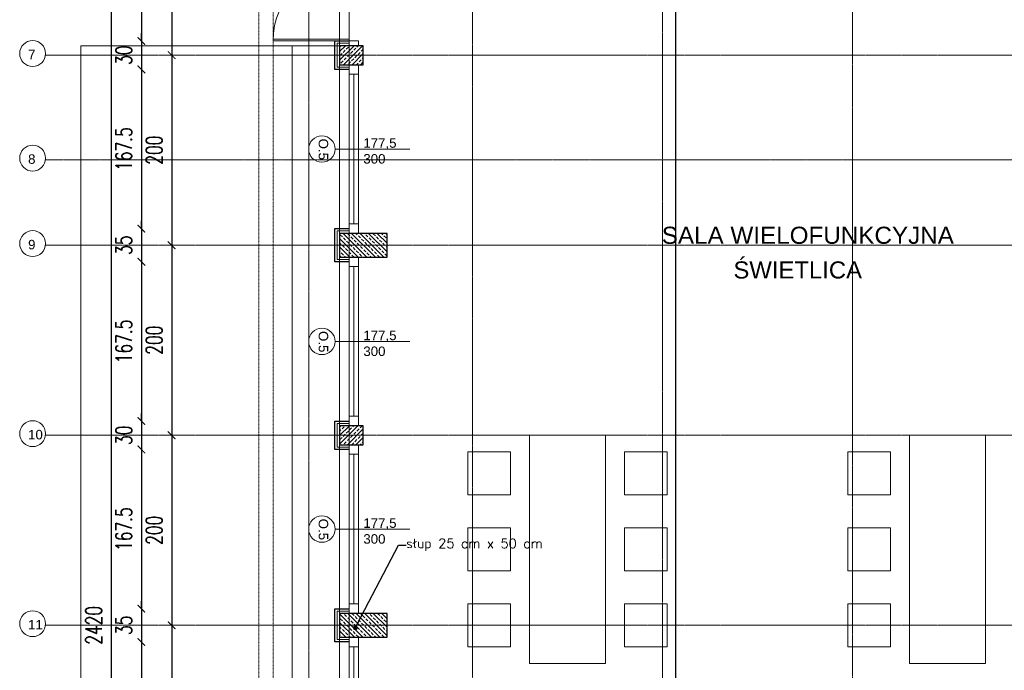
# Model space of a CAD drawing. Header units: millimetres. Extents: x -115268 to 140687, y -37779 to 24471.
# Tile 93 of 256: x 51414 to 52450, y -5474 to -4789. Entities that reach past the tile are written whole.
import ezdxf
from ezdxf import colors
from ezdxf.entities.mleader import LeaderData, LeaderLine
from ezdxf.enums import TextEntityAlignment as Align
from ezdxf.math import Vec2, Vec3

# ---------------------------------------------------------------- set-up
doc = ezdxf.new("R2010")
doc.units = ezdxf.units.MM
doc.header["$PDMODE"] = 2
doc.header["$PDSIZE"] = 1
for name, pattern in [('0.5_0.5', [10, 5, -5]), ('AUSGEZOGEN', [0]), ('DASHDOT', [1, 0.5, -0.25, 0, -0.25]), ('DASHED', [19.05, 12.7, -6.35])]:
    doc.linetypes.add(name, pattern=pattern)
doc.layers.get('0').update_dxf_attribs({"lineweight": 9})
for name, color, linetype, lineweight in [('A stolarka', 4, 'Continuous', 9), ('A wyp ruchome', 253, 'Continuous', 9), ('A_CIENKA', 7, 'Continuous', 9), ('A_IZOLACJA', 8, 'ZIGZAG', 9), ('A_KONSTRUKCJA', 3, 'Continuous', 25), ('A_OSIE', 1, 'DASHDOT', 9), ('A_PRZERYW', 8, 'DASHED', 9), ('A_WIDOK', 253, 'Continuous', 9), ('\x9dciany', 7, 'Continuous', 9)]:
    doc.layers.add(name, color=color, linetype=linetype, lineweight=lineweight)
doc.layers.add('A_WYMIAR', color=253, linetype='Continuous', lineweight=5, transparency=0.2)
doc.styles.add('Arial', font='arial.ttf')
doc.styles.add('Arial CE', font='arial.ttf')
doc.styles.add('romans 1-100', font='romans.shx', dxfattribs={"width": 0.7, "height": 17})
doc.linetypes.add('ZIGZAG', pattern='A,0.00254,-5.08,[131,ltypeshp.shx,S=5.08,R=0,X=-5.08,Y=0],-10.16,[131,ltypeshp.shx,S=5.08,R=180,X=5.08,Y=0],-5.08', length=20.32254)
doc.dimstyles.new('___SKALA_1_100', dxfattribs={"dimscale": 10, "dimtxt": 17, "dimasz": 0.8, "dimexe": 2, "dimexo": 2, "dimgap": 1, "dimtad": 1, "dimdec": 4, "dimrnd": 0.5, "dimdsep": 46, "dimtxsty": 'romans 1-100', "dimblk": 'ARCHTICK', "dimcen": 0.1, "dimdle": 1, "dimse1": 1, "dimse2": 1, "dimadec": 0, "dimazin": 0, "dimtfac": 1, "dimtdec": 4, "dimtix": 1, "dimtmove": 0, "dimatfit": 3, "dimldrblk": 'ARCHTICK', "dimfxl": 6, "dimfxlon": 1, "dimtolj": 1, "dimarcsym": 0})
pattern_1 = [(45, (0, -25), (-4.4901, 4.4901), []), (45, (4.49, -25), (-4.4901, 4.4901), [3.175, -1.5875])]

# ---------------------------------------------------------------- blocks, each defined once
blk = doc.blocks.new('AnonymMegaMac_nNn056')
at = {"layer": 'A stolarka', "color": 3, "linetype": 'AUSGEZOGEN', "lineweight": 0}
blk.add_line((37712.8, -7249.6), (37727.8, -7249.6), dxfattribs=at)
at = {"layer": 'A stolarka', "color": 7, "linetype": 'AUSGEZOGEN', "lineweight": 0}
for points in [[(37725.3, -7209.6), (37725.3, -7204.6), (37715.3, -7204.6), (37715.3, -7209.6)], [(37715.3, -7289.6), (37715.3, -7287.6), (37635.3, -7287.6), (37635.3, -7289.6)], [(37725.3, -7294.6), (37725.3, -7289.6), (37715.3, -7289.6), (37715.3, -7294.6)]]:
    blk.add_lwpolyline(points, close=True, dxfattribs=at)
at = {"layer": 'A stolarka', "color": 8, "linetype": 'AUSGEZOGEN', "lineweight": 0}
blk.add_arc((37715.3, -7289.6), 80, 90, 180, dxfattribs=at)
blk = doc.blocks.new('_ArchTick')
at = {"color": 0, "linetype": 'ByBlock', "const_width": 0.15}
blk.add_lwpolyline([(-0.5, -0.5), (0.5, 0.5)], dxfattribs=at)
blk = doc.blocks.new('*D328')
at = {"layer": 'A_WYMIAR', "color": 0, "lineweight": -2, "transparency": 16777216}
blk.add_line((51510.1, -4206.6), (51510.1, -6646.6), dxfattribs=at)
at = {"layer": 'Defpoints', "color": 0, "transparency": 16777216}
for p in [(51680.5, -4216.6), (51510.1, -6636.6), (52680.5, -6636.6)]:
    blk.add_point(p, dxfattribs=at)
at = {"layer": 'A_WYMIAR', "color": 0, "lineweight": -2, "transparency": 16777216, "xscale": 8, "yscale": 8, "zscale": 8}
for p, rotation in [((51510.1, -4216.6), 90), ((51510.1, -6636.6), 270)]:
    blk.add_blockref('_ArchTick', p, dxfattribs=dict(at, rotation=rotation))
at = {"layer": 'A_WYMIAR', "color": 0, "transparency": 16777216, "insert": (51491.6, -5426.6), "char_height": 17, "attachment_point": 5, "rotation": 90, "style": 'romans 1-100'}
blk.add_mtext('\\A1;2420', dxfattribs=at)
blk = doc.blocks.new('*D188')
at = {"layer": 'A_WYMIAR', "color": 0, "lineweight": -2, "transparency": 16777216}
blk.add_line((51541.8, -4626.6), (51541.8, -4821.6), dxfattribs=at)
at = {"layer": 'Defpoints', "color": 0, "transparency": 16777216}
for p in [(51680.5, -4636.6), (51541.8, -4811.6), (51745.5, -4811.6)]:
    blk.add_point(p, dxfattribs=at)
at = {"layer": 'A_WYMIAR', "color": 0, "lineweight": -2, "transparency": 16777216, "xscale": 8, "yscale": 8, "zscale": 8}
for p, rotation in [((51541.8, -4636.6), 90), ((51541.8, -4811.6), 270)]:
    blk.add_blockref('_ArchTick', p, dxfattribs=dict(at, rotation=rotation))
at = {"layer": 'A_WYMIAR', "color": 0, "transparency": 16777216, "insert": (51523.3, -4724.1), "char_height": 17, "attachment_point": 5, "rotation": 90, "style": 'romans 1-100'}
blk.add_mtext('\\A1;175', dxfattribs=at)
blk = doc.blocks.new('*D189')
at = {"layer": 'A_WYMIAR', "color": 0, "lineweight": -2, "transparency": 16777216}
for p, q in [((51541.8, -4811.6), (51541.8, -4803.6)), ((51541.8, -4811.6), (51541.8, -4841.6)), ((51541.8, -4841.6), (51541.8, -4849.6))]:
    blk.add_line(p, q, dxfattribs=at)
at = {"layer": 'Defpoints', "color": 0, "transparency": 16777216}
for p in [(51745.5, -4811.6), (51541.8, -4841.6), (51745.5, -4841.6)]:
    blk.add_point(p, dxfattribs=at)
at = {"layer": 'A_WYMIAR', "color": 0, "lineweight": -2, "transparency": 16777216, "xscale": 8, "yscale": 8, "zscale": 8}
for p, rotation in [((51541.8, -4811.6), 270), ((51541.8, -4841.6), 90)]:
    blk.add_blockref('_ArchTick', p, dxfattribs=dict(at, rotation=rotation))
at = {"layer": 'A_WYMIAR', "color": 0, "transparency": 16777216, "insert": (51523.3, -4826.6), "char_height": 17, "attachment_point": 5, "rotation": 90, "style": 'romans 1-100'}
blk.add_mtext('\\A1;30', dxfattribs=at)
blk = doc.blocks.new('*D190')
at = {"layer": 'A_WYMIAR', "color": 0, "lineweight": -2, "transparency": 16777216}
blk.add_line((51541.8, -4831.6), (51541.8, -5019.1), dxfattribs=at)
at = {"layer": 'Defpoints', "color": 0, "transparency": 16777216}
for p in [(51745.5, -4841.6), (51541.8, -5009.1), (51745.5, -5009.1)]:
    blk.add_point(p, dxfattribs=at)
at = {"layer": 'A_WYMIAR', "color": 0, "lineweight": -2, "transparency": 16777216, "xscale": 8, "yscale": 8, "zscale": 8}
for p, rotation in [((51541.8, -4841.6), 90), ((51541.8, -5009.1), 270)]:
    blk.add_blockref('_ArchTick', p, dxfattribs=dict(at, rotation=rotation))
at = {"layer": 'A_WYMIAR', "color": 0, "transparency": 16777216, "insert": (51523.3, -4925.4), "char_height": 17, "attachment_point": 5, "rotation": 90, "style": 'romans 1-100'}
blk.add_mtext('\\A1;167.5', dxfattribs=at)
blk = doc.blocks.new('*D191')
at = {"layer": 'A_WYMIAR', "color": 0, "lineweight": -2, "transparency": 16777216}
for p, q in [((51541.8, -5009.1), (51541.8, -5001.1)), ((51541.8, -5009.1), (51541.8, -5044.1)), ((51541.8, -5044.1), (51541.8, -5052.1))]:
    blk.add_line(p, q, dxfattribs=at)
at = {"layer": 'Defpoints', "color": 0, "transparency": 16777216}
for p in [(51745.5, -5009.1), (51541.8, -5044.1), (51745.5, -5044.1)]:
    blk.add_point(p, dxfattribs=at)
at = {"layer": 'A_WYMIAR', "color": 0, "lineweight": -2, "transparency": 16777216, "xscale": 8, "yscale": 8, "zscale": 8}
for p, rotation in [((51541.8, -5009.1), 270), ((51541.8, -5044.1), 90)]:
    blk.add_blockref('_ArchTick', p, dxfattribs=dict(at, rotation=rotation))
at = {"layer": 'A_WYMIAR', "color": 0, "transparency": 16777216, "insert": (51523.3, -5026.6), "char_height": 17, "attachment_point": 5, "rotation": 90, "style": 'romans 1-100'}
blk.add_mtext('\\A1;35', dxfattribs=at)
blk = doc.blocks.new('*D192')
at = {"layer": 'A_WYMIAR', "color": 0, "lineweight": -2, "transparency": 16777216}
blk.add_line((51541.8, -5034.1), (51541.8, -5221.6), dxfattribs=at)
at = {"layer": 'Defpoints', "color": 0, "transparency": 16777216}
for p in [(51745.5, -5044.1), (51541.8, -5211.6), (51745.5, -5211.6)]:
    blk.add_point(p, dxfattribs=at)
at = {"layer": 'A_WYMIAR', "color": 0, "lineweight": -2, "transparency": 16777216, "xscale": 8, "yscale": 8, "zscale": 8}
for p, rotation in [((51541.8, -5044.1), 90), ((51541.8, -5211.6), 270)]:
    blk.add_blockref('_ArchTick', p, dxfattribs=dict(at, rotation=rotation))
at = {"layer": 'A_WYMIAR', "color": 0, "transparency": 16777216, "insert": (51523.3, -5127.9), "char_height": 17, "attachment_point": 5, "rotation": 90, "style": 'romans 1-100'}
blk.add_mtext('\\A1;167.5', dxfattribs=at)
blk = doc.blocks.new('*D193')
at = {"layer": 'A_WYMIAR', "color": 0, "lineweight": -2, "transparency": 16777216}
for p, q in [((51541.8, -5211.6), (51541.8, -5203.6)), ((51541.8, -5211.6), (51541.8, -5241.6)), ((51541.8, -5241.6), (51541.8, -5249.6))]:
    blk.add_line(p, q, dxfattribs=at)
at = {"layer": 'Defpoints', "color": 0, "transparency": 16777216}
for p in [(51745.5, -5211.6), (51541.8, -5241.6), (51745.5, -5241.6)]:
    blk.add_point(p, dxfattribs=at)
at = {"layer": 'A_WYMIAR', "color": 0, "lineweight": -2, "transparency": 16777216, "xscale": 8, "yscale": 8, "zscale": 8}
for p, rotation in [((51541.8, -5211.6), 270), ((51541.8, -5241.6), 90)]:
    blk.add_blockref('_ArchTick', p, dxfattribs=dict(at, rotation=rotation))
at = {"layer": 'A_WYMIAR', "color": 0, "transparency": 16777216, "insert": (51523.3, -5226.6), "char_height": 17, "attachment_point": 5, "rotation": 90, "style": 'romans 1-100'}
blk.add_mtext('\\A1;30', dxfattribs=at)
blk = doc.blocks.new('*D194')
at = {"layer": 'A_WYMIAR', "color": 0, "lineweight": -2, "transparency": 16777216}
blk.add_line((51541.8, -5231.6), (51541.8, -5419.1), dxfattribs=at)
at = {"layer": 'Defpoints', "color": 0, "transparency": 16777216}
for p in [(51745.5, -5241.6), (51541.8, -5409.1), (51745.5, -5409.1)]:
    blk.add_point(p, dxfattribs=at)
at = {"layer": 'A_WYMIAR', "color": 0, "lineweight": -2, "transparency": 16777216, "xscale": 8, "yscale": 8, "zscale": 8}
for p, rotation in [((51541.8, -5241.6), 90), ((51541.8, -5409.1), 270)]:
    blk.add_blockref('_ArchTick', p, dxfattribs=dict(at, rotation=rotation))
at = {"layer": 'A_WYMIAR', "color": 0, "transparency": 16777216, "insert": (51523.3, -5325.4), "char_height": 17, "attachment_point": 5, "rotation": 90, "style": 'romans 1-100'}
blk.add_mtext('\\A1;167.5', dxfattribs=at)
blk = doc.blocks.new('*D195')
at = {"layer": 'A_WYMIAR', "color": 0, "lineweight": -2, "transparency": 16777216}
for p, q in [((51541.8, -5409.1), (51541.8, -5401.1)), ((51541.8, -5409.1), (51541.8, -5444.1)), ((51541.8, -5444.1), (51541.8, -5452.1))]:
    blk.add_line(p, q, dxfattribs=at)
at = {"layer": 'Defpoints', "color": 0, "transparency": 16777216}
for p in [(51745.5, -5409.1), (51541.8, -5444.1), (51745.5, -5444.1)]:
    blk.add_point(p, dxfattribs=at)
at = {"layer": 'A_WYMIAR', "color": 0, "lineweight": -2, "transparency": 16777216, "xscale": 8, "yscale": 8, "zscale": 8}
for p, rotation in [((51541.8, -5409.1), 270), ((51541.8, -5444.1), 90)]:
    blk.add_blockref('_ArchTick', p, dxfattribs=dict(at, rotation=rotation))
at = {"layer": 'A_WYMIAR', "color": 0, "transparency": 16777216, "insert": (51523.3, -5426.6), "char_height": 17, "attachment_point": 5, "rotation": 90, "style": 'romans 1-100'}
blk.add_mtext('\\A1;35', dxfattribs=at)
blk = doc.blocks.new('*D196')
at = {"layer": 'A_WYMIAR', "color": 0, "lineweight": -2, "transparency": 16777216}
blk.add_line((51541.8, -5434.1), (51541.8, -5621.6), dxfattribs=at)
at = {"layer": 'Defpoints', "color": 0, "transparency": 16777216}
for p in [(51745.5, -5444.1), (51541.8, -5611.6), (51745.5, -5611.6)]:
    blk.add_point(p, dxfattribs=at)
at = {"layer": 'A_WYMIAR', "color": 0, "lineweight": -2, "transparency": 16777216, "xscale": 8, "yscale": 8, "zscale": 8}
for p, rotation in [((51541.8, -5444.1), 90), ((51541.8, -5611.6), 270)]:
    blk.add_blockref('_ArchTick', p, dxfattribs=dict(at, rotation=rotation))
at = {"layer": 'A_WYMIAR', "color": 0, "transparency": 16777216, "insert": (51523.3, -5527.9), "char_height": 17, "attachment_point": 5, "rotation": 90, "style": 'romans 1-100'}
blk.add_mtext('\\A1;167.5', dxfattribs=at)
blk = doc.blocks.new('*D210')
at = {"layer": 'A_WYMIAR', "color": 0, "lineweight": -2, "transparency": 16777216}
blk.add_line((51573.7, -4606.6), (51573.7, -4836.6), dxfattribs=at)
at = {"layer": 'Defpoints', "color": 0, "transparency": 16777216}
for p in [(51760.5, -4616.6), (51573.7, -4826.6), (51760.5, -4826.6)]:
    blk.add_point(p, dxfattribs=at)
at = {"layer": 'A_WYMIAR', "color": 0, "lineweight": -2, "transparency": 16777216, "xscale": 8, "yscale": 8, "zscale": 8}
for p, rotation in [((51573.7, -4616.6), 90), ((51573.7, -4826.6), 270)]:
    blk.add_blockref('_ArchTick', p, dxfattribs=dict(at, rotation=rotation))
at = {"layer": 'A_WYMIAR', "color": 0, "transparency": 16777216, "insert": (51555.2, -4721.6), "char_height": 17, "attachment_point": 5, "rotation": 90, "style": 'romans 1-100'}
blk.add_mtext('\\A1;210', dxfattribs=at)
blk = doc.blocks.new('*D211')
at = {"layer": 'A_WYMIAR', "color": 0, "lineweight": -2, "transparency": 16777216}
blk.add_line((51573.7, -4816.6), (51573.7, -5036.6), dxfattribs=at)
at = {"layer": 'Defpoints', "color": 0, "transparency": 16777216}
for p in [(51760.5, -4826.6), (51573.7, -5026.6), (51760.5, -5026.6)]:
    blk.add_point(p, dxfattribs=at)
at = {"layer": 'A_WYMIAR', "color": 0, "lineweight": -2, "transparency": 16777216, "xscale": 8, "yscale": 8, "zscale": 8}
for p, rotation in [((51573.7, -4826.6), 90), ((51573.7, -5026.6), 270)]:
    blk.add_blockref('_ArchTick', p, dxfattribs=dict(at, rotation=rotation))
at = {"layer": 'A_WYMIAR', "color": 0, "transparency": 16777216, "insert": (51555.2, -4926.6), "char_height": 17, "attachment_point": 5, "rotation": 90, "style": 'romans 1-100'}
blk.add_mtext('\\A1;200', dxfattribs=at)
blk = doc.blocks.new('*D212')
at = {"layer": 'A_WYMIAR', "color": 0, "lineweight": -2, "transparency": 16777216}
blk.add_line((51573.7, -5016.6), (51573.7, -5236.6), dxfattribs=at)
at = {"layer": 'Defpoints', "color": 0, "transparency": 16777216}
for p in [(51760.5, -5026.6), (51573.7, -5226.6), (51787.7, -5226.6)]:
    blk.add_point(p, dxfattribs=at)
at = {"layer": 'A_WYMIAR', "color": 0, "lineweight": -2, "transparency": 16777216, "xscale": 8, "yscale": 8, "zscale": 8}
for p, rotation in [((51573.7, -5026.6), 90), ((51573.7, -5226.6), 270)]:
    blk.add_blockref('_ArchTick', p, dxfattribs=dict(at, rotation=rotation))
at = {"layer": 'A_WYMIAR', "color": 0, "transparency": 16777216, "insert": (51555.2, -5126.6), "char_height": 17, "attachment_point": 5, "rotation": 90, "style": 'romans 1-100'}
blk.add_mtext('\\A1;200', dxfattribs=at)
blk = doc.blocks.new('*D213')
at = {"layer": 'A_WYMIAR', "color": 0, "lineweight": -2, "transparency": 16777216}
blk.add_line((51573.7, -5216.6), (51573.7, -5436.6), dxfattribs=at)
at = {"layer": 'Defpoints', "color": 0, "transparency": 16777216}
for p in [(51787.7, -5226.6), (51573.7, -5426.6), (51833.2, -5426.6)]:
    blk.add_point(p, dxfattribs=at)
at = {"layer": 'A_WYMIAR', "color": 0, "lineweight": -2, "transparency": 16777216, "xscale": 8, "yscale": 8, "zscale": 8}
for p, rotation in [((51573.7, -5226.6), 90), ((51573.7, -5426.6), 270)]:
    blk.add_blockref('_ArchTick', p, dxfattribs=dict(at, rotation=rotation))
at = {"layer": 'A_WYMIAR', "color": 0, "transparency": 16777216, "insert": (51555.2, -5326.6), "char_height": 17, "attachment_point": 5, "rotation": 90, "style": 'romans 1-100'}
blk.add_mtext('\\A1;200', dxfattribs=at)
blk = doc.blocks.new('*D214')
at = {"layer": 'A_WYMIAR', "color": 0, "lineweight": -2, "transparency": 16777216}
blk.add_line((51573.7, -5416.6), (51573.7, -5636.6), dxfattribs=at)
at = {"layer": 'Defpoints', "color": 0, "transparency": 16777216}
for p in [(51833.2, -5426.6), (51573.7, -5626.6), (51833.2, -5626.6)]:
    blk.add_point(p, dxfattribs=at)
at = {"layer": 'A_WYMIAR', "color": 0, "lineweight": -2, "transparency": 16777216, "xscale": 8, "yscale": 8, "zscale": 8}
for p, rotation in [((51573.7, -5426.6), 90), ((51573.7, -5626.6), 270)]:
    blk.add_blockref('_ArchTick', p, dxfattribs=dict(at, rotation=rotation))
at = {"layer": 'A_WYMIAR', "color": 0, "transparency": 16777216, "insert": (51555.2, -5526.6), "char_height": 17, "attachment_point": 5, "rotation": 90, "style": 'romans 1-100'}
blk.add_mtext('\\A1;200', dxfattribs=at)
blk = doc.blocks.new('*D221')
at = {"layer": 'A_WYMIAR', "color": 0, "lineweight": -2, "transparency": 16777216}
blk.add_line((51670.5, -7123.6), (54060.5, -7123.6), dxfattribs=at)
at = {"layer": 'Defpoints', "color": 0, "transparency": 16777216}
for p in [(51680.5, -4432.3), (54050.5, -6032.3), (54050.5, -7123.6)]:
    blk.add_point(p, dxfattribs=at)
at = {"layer": 'A_WYMIAR', "color": 0, "lineweight": -2, "transparency": 16777216, "xscale": 8, "yscale": 8, "zscale": 8, "rotation": 180}
blk.add_blockref('_ArchTick', (51680.5, -7123.6), dxfattribs=at)
at = {"layer": 'A_WYMIAR', "color": 0, "lineweight": -2, "transparency": 16777216, "xscale": 8, "yscale": 8, "zscale": 8}
blk.add_blockref('_ArchTick', (54050.5, -7123.6), dxfattribs=at)
at = {"layer": 'A_WYMIAR', "color": 0, "transparency": 16777216, "insert": (52865.5, -7105.1), "char_height": 17, "attachment_point": 5, "style": 'romans 1-100'}
blk.add_mtext('\\A1;2370', dxfattribs=at)
blk = doc.blocks.new('*D222')
at = {"layer": 'A_WYMIAR', "color": 0, "lineweight": -2, "transparency": 16777216}
blk.add_line((51670.5, -7090.2), (51755.5, -7090.2), dxfattribs=at)
at = {"layer": 'Defpoints', "color": 0, "transparency": 16777216}
for p in [(51680.5, -4839.4), (51745.5, -4839.4), (51745.5, -7090.2)]:
    blk.add_point(p, dxfattribs=at)
at = {"layer": 'A_WYMIAR', "color": 0, "lineweight": -2, "transparency": 16777216, "xscale": 8, "yscale": 8, "zscale": 8, "rotation": 180}
blk.add_blockref('_ArchTick', (51680.5, -7090.2), dxfattribs=at)
at = {"layer": 'A_WYMIAR', "color": 0, "lineweight": -2, "transparency": 16777216, "xscale": 8, "yscale": 8, "zscale": 8}
blk.add_blockref('_ArchTick', (51745.5, -7090.2), dxfattribs=at)
at = {"layer": 'A_WYMIAR', "color": 0, "transparency": 16777216, "insert": (51713, -7071.7), "char_height": 17, "attachment_point": 5, "style": 'romans 1-100'}
blk.add_mtext('\\A1;65', dxfattribs=at)
blk = doc.blocks.new('*D223')
at = {"layer": 'A_WYMIAR', "color": 0, "lineweight": -2, "transparency": 16777216}
for p, q in [((51745.5, -7090.2), (51737.5, -7090.2)), ((51745.5, -7090.2), (51770.5, -7090.2)), ((51770.5, -7090.2), (51778.5, -7090.2))]:
    blk.add_line(p, q, dxfattribs=at)
at = {"layer": 'Defpoints', "color": 0, "transparency": 16777216}
for p in [(51745.5, -4839.4), (51770.5, -6629.4), (51770.5, -7090.2)]:
    blk.add_point(p, dxfattribs=at)
at = {"layer": 'A_WYMIAR', "color": 0, "lineweight": -2, "transparency": 16777216, "xscale": 8, "yscale": 8, "zscale": 8}
blk.add_blockref('_ArchTick', (51745.5, -7090.2), dxfattribs=at)
at = {"layer": 'A_WYMIAR', "color": 0, "lineweight": -2, "transparency": 16777216, "xscale": 8, "yscale": 8, "zscale": 8, "rotation": 180}
blk.add_blockref('_ArchTick', (51770.5, -7090.2), dxfattribs=at)
at = {"layer": 'A_WYMIAR', "color": 0, "transparency": 16777216, "insert": (51758, -7071.7), "char_height": 17, "attachment_point": 5, "style": 'romans 1-100'}
blk.add_mtext('\\A1;25', dxfattribs=at)
blk = doc.blocks.new('*D284')
at = {"layer": 'A_WYMIAR', "color": 0, "lineweight": -2, "transparency": 16777216}
blk.add_line((52104, -4621.6), (52104, -6556.6), dxfattribs=at)
at = {"layer": 'Defpoints', "color": 0, "transparency": 16777216}
for p in [(52056.7, -4631.6), (52100.5, -6546.6), (52104, -6546.6)]:
    blk.add_point(p, dxfattribs=at)
at = {"layer": 'A_WYMIAR', "color": 0, "lineweight": -2, "transparency": 16777216, "xscale": 8, "yscale": 8, "zscale": 8}
for p, rotation in [((52104, -4631.6), 90), ((52104, -6546.6), 270)]:
    blk.add_blockref('_ArchTick', p, dxfattribs=dict(at, rotation=rotation))
at = {"layer": 'A_WYMIAR', "color": 0, "transparency": 16777216, "insert": (52085.5, -5589.1), "char_height": 17, "attachment_point": 5, "rotation": 90, "style": 'romans 1-100'}
blk.add_mtext('\\A1;1915', dxfattribs=at)
blk = doc.blocks.new('*D553')
at = {"layer": 'A_WYMIAR', "color": 0, "lineweight": -2, "transparency": 16777216}
blk.add_line((51755.5, -5888.2), (51670.5, -5888.2), dxfattribs=at)
at = {"layer": 'Defpoints', "color": 0, "transparency": 16777216}
for p in [(51680.5, -4636.6), (51745.5, -5826.6), (51680.5, -5888.2)]:
    blk.add_point(p, dxfattribs=at)
at = {"layer": 'A_WYMIAR', "color": 0, "lineweight": -2, "transparency": 16777216, "xscale": 8, "yscale": 8, "zscale": 8, "rotation": 180}
blk.add_blockref('_ArchTick', (51680.5, -5888.2), dxfattribs=at)
at = {"layer": 'A_WYMIAR', "color": 0, "lineweight": -2, "transparency": 16777216, "xscale": 8, "yscale": 8, "zscale": 8}
blk.add_blockref('_ArchTick', (51745.5, -5888.2), dxfattribs=at)
at = {"layer": 'A_WYMIAR', "color": 0, "transparency": 16777216, "insert": (51713, -5869.7), "char_height": 17, "attachment_point": 5, "style": 'romans 1-100'}
blk.add_mtext('\\A1;65', dxfattribs=at)
blk = doc.blocks.new('*U2078')
at = {"lineweight": 5, "ltscale": 0.25}
h = blk.add_hatch(dxfattribs=at)
h.set_pattern_fill('ANSI33', color=256, style=0)
h.set_pattern_definition(pattern_1)
h.paths.add_polyline_path([(0, 0), (0, -20), (25, -20), (25, 0)])
blk.add_lwpolyline([(0, 0), (0, -20), (25, -20), (25, 0)], close=True)
blk = doc.blocks.new('*U2077')
at = {"lineweight": 5, "ltscale": 0.25}
h = blk.add_hatch(dxfattribs=at)
h.set_pattern_fill('ANSI33', color=256, style=0)
h.set_pattern_definition(pattern_1)
h.paths.add_polyline_path([(0, 0), (0, -50), (25, -50), (25, 0)])
blk.add_lwpolyline([(0, 0), (0, -50), (25, -50), (25, 0)], close=True)
blk = doc.blocks.new('1 słupy parter Wola swietlica')
for p in [(32.5, -562.5), (32.5, -962.5)]:
    blk.add_blockref('*U2078', p)
at = {"rotation": 90}
for p in [(32.5, -785), (32.5, -1185)]:
    blk.add_blockref('*U2077', p, dxfattribs=at)
blk = doc.blocks.new('_Dot')
at = {"color": 0, "linetype": 'ByBlock', "lineweight": -2}
blk.add_line((-0.5, 0), (-1, 0), dxfattribs=at)
at = {"color": 0, "linetype": 'ByBlock', "const_width": 0.5}
blk.add_lwpolyline([(-0.25, 0, 1), (0.25, 0, 1)], format="xyb", close=True, dxfattribs=at)

msp = doc.modelspace()

# ---------------------------------------------------------------- linework, layer by layer
at = {"layer": 'A stolarka'}
for points in [[(51760.46936, -4836.62645), (51760.46936, -5014.12645)], [(51770.46936, -4846.62645), (51770.46936, -4836.62645), (51760.46936, -4836.62645), (51760.46936, -4846.62645), (51770.46936, -4846.62645)], [(51765.46936, -4846.62645), (51765.46936, -5004.12645)], [(51770.46936, -4846.62645), (51770.46936, -5004.12645)], [(51770.46936, -5014.12645), (51770.46936, -5004.12645), (51760.46936, -5004.12645), (51760.46936, -5014.12645), (51770.46936, -5014.12645)], [(51760.46936, -5039.12645), (51760.46936, -5216.62645)], [(51770.46936, -5049.12645), (51770.46936, -5039.12645), (51760.46936, -5039.12645), (51760.46936, -5049.12645), (51770.46936, -5049.12645)], [(51765.46936, -5049.12645), (51765.46936, -5206.62645)], [(51770.46936, -5049.12645), (51770.46936, -5206.62645)], [(51770.46936, -5216.62645), (51770.46936, -5206.62645), (51760.46936, -5206.62645), (51760.46936, -5216.62645), (51770.46936, -5216.62645)], [(51760.46936, -5236.62645), (51760.46936, -5414.12645)], [(51770.46936, -5246.62645), (51770.46936, -5236.62645), (51760.46936, -5236.62645), (51760.46936, -5246.62645), (51770.46936, -5246.62645)], [(51765.46936, -5246.62645), (51765.46936, -5404.12645)], [(51770.46936, -5246.62645), (51770.46936, -5404.12645)], [(51770.46936, -5414.12645), (51770.46936, -5404.12645), (51760.46936, -5404.12645), (51760.46936, -5414.12645), (51770.46936, -5414.12645)], [(51760.46936, -5439.12645), (51760.46936, -5616.62645)], [(51770.46936, -5449.12645), (51770.46936, -5439.12645), (51760.46936, -5439.12645), (51760.46936, -5449.12645), (51770.46936, -5449.12645)], [(51765.46936, -5449.12645), (51765.46936, -5606.62645)], [(51770.46936, -5449.12645), (51770.46936, -5606.62645)]]:
    msp.add_lwpolyline(points, dxfattribs=at)
at = {"layer": 'A wyp ruchome'}
for points in [[(52030.46936, -5226.62645), (52030.46936, -5466.62645), (51950.46936, -5466.62645), (51950.46936, -5226.62645)], [(52430.46936, -5226.62645), (52430.46936, -5466.62645), (52350.46936, -5466.62645), (52350.46936, -5226.62645)], [(51930.46936, -5244.12645), (51885.46936, -5244.12645), (51885.46936, -5289.12645), (51930.46936, -5289.12645)], [(52050.46936, -5244.12645), (52095.46936, -5244.12645), (52095.46936, -5289.12645), (52050.46936, -5289.12645)], [(52330.46936, -5244.12645), (52285.46936, -5244.12645), (52285.46936, -5289.12645), (52330.46936, -5289.12645)], [(51930.46936, -5324.12645), (51885.46936, -5324.12645), (51885.46936, -5369.12645), (51930.46936, -5369.12645)], [(52050.46936, -5324.12645), (52095.46936, -5324.12645), (52095.46936, -5369.12645), (52050.46936, -5369.12645)], [(52330.46936, -5324.12645), (52285.46936, -5324.12645), (52285.46936, -5369.12645), (52330.46936, -5369.12645)], [(51930.46936, -5404.12645), (51885.46936, -5404.12645), (51885.46936, -5449.12645), (51930.46936, -5449.12645)], [(52050.46936, -5404.12645), (52095.46936, -5404.12645), (52095.46936, -5449.12645), (52050.46936, -5449.12645)], [(52330.46936, -5404.12645), (52285.46936, -5404.12645), (52285.46936, -5449.12645), (52330.46936, -5449.12645)]]:
    msp.add_lwpolyline(points, close=True, dxfattribs=at)
at = {"layer": 'A_CIENKA'}
msp.add_line((51700.46936, -4816.62645), (51700.46936, -6546.62645), dxfattribs=at)
at = {"layer": 'A_IZOLACJA', "ltscale": 0.005}
for points in [[(51760.46936, -4839.12645), (51747.96936, -4839.12645), (51747.96936, -4814.12645), (51760.46936, -4814.12645)], [(51760.46936, -5041.62645), (51747.96936, -5041.62645), (51747.96936, -5011.62645), (51760.46936, -5011.62645)], [(51760.46936, -5239.12645), (51747.96936, -5239.12645), (51747.96936, -5214.12645), (51760.46936, -5214.12645)], [(51760.46936, -5441.62645), (51747.96936, -5441.62645), (51747.96936, -5411.62645), (51760.46936, -5411.62645)]]:
    msp.add_lwpolyline(points, dxfattribs=at)
at = {"layer": 'A_KONSTRUKCJA'}
for points in [[(51760.46936, -4841.62645), (51745.46936, -4841.62645), (51745.46936, -4811.62645), (51760.46936, -4811.62645)], [(51760.46936, -5044.12645), (51745.46936, -5044.12645), (51745.46936, -5009.12645), (51760.46936, -5009.12645)], [(51760.46936, -5241.62645), (51745.46936, -5241.62645), (51745.46936, -5211.62645), (51760.46936, -5211.62645)], [(51760.46936, -5444.12645), (51745.46936, -5444.12645), (51745.46936, -5409.12645), (51760.46936, -5409.12645)]]:
    msp.add_lwpolyline(points, dxfattribs=at)
at = {"layer": 'A_OSIE', "ltscale": 0.3, "transparency": 33554559}
for p, q in [((51717.96936, -3902.99015), (51717.96936, -7140.05215)), ((51760.46936, -3902.99015), (51760.46936, -7140.05215)), ((51890.48473, -7140.05406), (51890.22254, -3902.9901)), ((52090.46936, -7140.12585), (52090.46936, -3902.91644)), ((52290.46936, -7140.05215), (52290.46936, -3902.99015)), ((54341.80835, -4826.62645), (51440.84596, -4826.62645)), ((51440.84596, -4936.62645), (54341.80835, -4936.62645)), ((54341.80835, -5026.62645), (51440.84596, -5026.62645)), ((54341.80835, -5226.62645), (51440.84596, -5226.62645)), ((54341.80835, -5426.62645), (51440.84596, -5426.62645))]:
    msp.add_line(p, q, dxfattribs=at)
at = {"layer": 'A_PRZERYW', "ltscale": 0.01}
msp.add_lwpolyline([(52680.46936, -6566.62645), (51750.46936, -6566.62645), (51750.46936, -4643.62645)], dxfattribs=at)
at = {"layer": 'A_WIDOK', "linetype": '0.5_0.5', "ltscale": 0.02}
for p, q in [((51665.46936, -4636.62645), (51665.46936, -6651.62645)), ((51680.46936, -4636.62645), (51680.46936, -6636.62645))]:
    msp.add_line(p, q, dxfattribs=at)
at = {"layer": 'A_WYMIAR', "ltscale": 10}
for p, q in [((51824.32787, -4925.37645), (51745.77565, -4925.37645)), ((51824.32787, -5127.87645), (51745.77565, -5127.87645)), ((51824.32787, -5325.37645), (51745.77565, -5325.37645))]:
    msp.add_line(p, q, dxfattribs=at)
at = {"layer": 'A_WYMIAR'}
for centre in [(51427.32804, -4824.9068), (51427.32804, -4934.9068), (51427.32804, -5024.9068), (51427.32804, -5224.9068), (51427.32804, -5424.9068)]:
    msp.add_circle(centre, 13.62687, dxfattribs=at)
at = {"layer": 'A_WYMIAR', "ltscale": 10}
for centre in [(51731.87251, -4925.37645), (51731.87251, -5127.87645), (51731.87251, -5325.37645)]:
    msp.add_circle(centre, 13.90315, dxfattribs=at)
at = {"layer": '\x9dciany'}
for q in [(51477.96936, -6546.62645), (51760.46936, -4816.62645)]:
    msp.add_line((51477.96936, -4816.62645), q, dxfattribs=at)

# ---------------------------------------------------------------- block references
at = {"layer": 'A stolarka'}
msp.add_blockref('AnonymMegaMac_nNn056', (14045.20271, 2477.98413), dxfattribs=at)
at = {"layer": 'A_KONSTRUKCJA'}
msp.add_blockref('1 słupy parter Wola swietlica', (51717.96936, -4254.12645), dxfattribs=at)

# ---------------------------------------------------------------- texts
at = {"layer": 'A_WYMIAR', "char_height": 10, "attachment_point": 1}
for s, width, heights, insert, style in [('7', 473.6976626, [0], (51422.53881, -4820.95596), 'Arial'), ('177,5\\P300', 44.8889364, [39.43048], (51775.47115, -4914.03539), 'Arial CE'), ('8', 473.6976626, [0], (51422.53881, -4930.95596), 'Arial'), ('9', 473.6976626, [0], (51422.53881, -5020.95596), 'Arial'), ('177,5\\P300', 44.8889364, [39.43048], (51775.47115, -5116.53539), 'Arial CE'), ('10', 473.6976626, [0], (51422.53881, -5220.95596), 'Arial'), ('177,5\\P300', 44.8889364, [39.43048], (51775.47115, -5314.03539), 'Arial CE'), ('11', 473.6976626, [0], (51422.53881, -5420.95596), 'Arial')]:
    msp.add_mtext_dynamic_manual_height_columns(s, width=width, gutter_width=1.25, heights=heights, dxfattribs=dict(at, insert=insert, style=style))
at = {"layer": 'A_WYMIAR', "char_height": 10, "attachment_point": 1, "rotation": 270, "style": 'Arial'}
for insert in [(51738.45687, -4914.42323), (51738.45687, -5116.92323), (51738.45687, -5314.42323)]:
    msp.add_mtext_dynamic_manual_height_columns('O.5', width=473.6976626, gutter_width=1.25, heights=[9.22219], dxfattribs=dict(at, insert=insert))
at = {"layer": '\x9dciany', "color": 7, "linetype": 'Continuous', "lineweight": 35, "style": 'Arial CE'}
for s, width, p, p2 in [('SALA WIELOFUNKCYJNA', 1.014214, (52089.63138, -5025.13771), (52397.19138, -5025.13771)), ('ŚWIETLICA', 0.998489, (52165.11048, -5061.62518), (52300.47048, -5061.62518))]:
    msp.add_text(s, height=18, rotation=360, dxfattribs=dict(at, width=width)).set_placement(p, p2, align=Align.FIT)
at = {"layer": '\x9dciany', "style": 'Arial CE', "width": 0.998489}
msp.add_text('ŚWIETLICA', height=18, rotation=360, dxfattribs=at).set_placement((52165.11048, -5061.62518), (52300.47048, -5061.62518), align=Align.FIT)

# ---------------------------------------------------------------- dimensions: what is measured, and where the dimension line sits
at = {"layer": 'A_WYMIAR'}
dim = msp.add_linear_dim(base=(51510.08906, -6636.62645), p1=(51680.46936, -4216.62645), p2=(52680.46936, -6636.62645), angle=90, dimstyle='___SKALA_1_100', dxfattribs=at)
dim.commit()
dim.dimension.update_dxf_attribs({"geometry": '*D328', "text_midpoint": (51491.58906, -5426.62645)})
for base, p1, p2, picture, middle in [((54050.46936, -7123.56551), (51680.46936, -4432.31309), (54050.46936, -6032.31309), '*D221', (52865.46936, -7105.06551)), ((51745.46936, -7090.22504), (51680.46936, -4839.39336), (51745.46936, -4839.39336), '*D222', (51712.96936, -7071.72504))]:
    dim = msp.add_linear_dim(base=base, p1=p1, p2=p2, dimstyle='___SKALA_1_100', dxfattribs=at)
    dim.commit()
    dim.dimension.update_dxf_attribs({"geometry": picture, "text_midpoint": middle})
for base, p1, p2, picture, middle in [((51573.6802, -4826.62645), (51760.46936, -4616.62645), (51760.46936, -4826.62645), '*D210', (51555.1802, -4721.62645)), ((52103.97731, -6546.62645), (52056.67213, -4631.62645), (52100.46936, -6546.62645), '*D284', (52085.47731, -5589.12645)), ((51541.83729, -4811.62645), (51680.46936, -4636.62645), (51745.46936, -4811.62645), '*D188', (51523.33729, -4724.12645)), ((51541.83729, -4841.62645), (51745.46936, -4811.62645), (51745.46936, -4841.62645), '*D189', (51523.33729, -4826.62645)), ((51573.6802, -5026.62645), (51760.46936, -4826.62645), (51760.46936, -5026.62645), '*D211', (51555.1802, -4926.62645)), ((51541.83729, -5009.12645), (51745.46936, -4841.62645), (51745.46936, -5009.12645), '*D190', (51523.33729, -4925.37645)), ((51541.83729, -5044.12645), (51745.46936, -5009.12645), (51745.46936, -5044.12645), '*D191', (51523.33729, -5026.62645)), ((51573.6802, -5226.62645), (51760.46936, -5026.62645), (51787.72762, -5226.62645), '*D212', (51555.1802, -5126.62645)), ((51541.83729, -5211.62645), (51745.46936, -5044.12645), (51745.46936, -5211.62645), '*D192', (51523.33729, -5127.87645)), ((51541.83729, -5241.62645), (51745.46936, -5211.62645), (51745.46936, -5241.62645), '*D193', (51523.33729, -5226.62645)), ((51573.6802, -5426.62645), (51787.72762, -5226.62645), (51833.19999, -5426.62645), '*D213', (51555.1802, -5326.62645)), ((51541.83729, -5409.12645), (51745.46936, -5241.62645), (51745.46936, -5409.12645), '*D194', (51523.33729, -5325.37645)), ((51541.83729, -5444.12645), (51745.46936, -5409.12645), (51745.46936, -5444.12645), '*D195', (51523.33729, -5426.62645)), ((51573.6802, -5626.62645), (51833.19999, -5426.62645), (51833.19999, -5626.62645), '*D214', (51555.1802, -5526.62645)), ((51541.83729, -5611.62645), (51745.46936, -5444.12645), (51745.46936, -5611.62645), '*D196', (51523.33729, -5527.87645))]:
    dim = msp.add_linear_dim(base=base, p1=p1, p2=p2, angle=90, dimstyle='___SKALA_1_100', override={"dimtmove": 1}, dxfattribs=at)
    dim.commit()
    dim.dimension.update_dxf_attribs({"geometry": picture, "text_midpoint": middle})
for base, p1, p2, picture, middle in [((51680.46936, -5888.23648), (51745.46936, -5826.62645), (51680.46936, -4636.62645), '*D553', (51712.96936, -5869.73648)), ((51770.46936, -7090.22504), (51745.46936, -4839.39336), (51770.46936, -6629.39336), '*D223', (51757.96936, -7071.72504))]:
    dim = msp.add_linear_dim(base=base, p1=p1, p2=p2, dimstyle='___SKALA_1_100', override={"dimtmove": 1}, dxfattribs=at)
    dim.commit()
    dim.dimension.update_dxf_attribs({"geometry": picture, "text_midpoint": middle})

# ---------------------------------------------------------------- leaders
at = {"layer": 'A_CIENKA'}
ml = msp.add_multileader_mtext('Standard', dxfattribs=at)
ml.set_content('{\\Fromans|c238;słup 25 cm x 50 cm}', color=256)
ml.set_leader_properties()
ml.set_arrow_properties(name='DOT')
ml.build(insert=Vec2(0, 0))
ml.multileader.update_dxf_attribs({"arrow_head_size": 5})
ctx = ml.context
ctx.base_point, ctx.char_height, ctx.arrow_head_size, ctx.landing_gap_size, ctx.plane_origin = Vec3(51820.46432, -5342.11333), 10, 5, 0.09, Vec3(51505.9449, -5508.10041)
notes = []
notes.append((ctx, [(0, (1, 1, 0), (51812.46432, -5342.11333), (1, 0), 8, [(0, [(51767.05133, -5429.23378)], 0, [])])]))
ctx.mtext.insert, ctx.mtext.width, ctx.mtext.flow_direction = Vec3(51820.55432, -5335.44666), 239.2869378, 5
for ctx, leaders in notes:
    for number, flags, end, landing, length, lines in leaders:
        leader = LeaderData()
        leader.index, (leader.has_last_leader_line, leader.has_dogleg_vector, leader.attachment_direction) = number, flags
        leader.last_leader_point, leader.dogleg_vector, leader.dogleg_length = Vec3(end), Vec3(landing), length
        for number, points, colour, breaks in lines:
            line = LeaderLine()
            line.index, line.vertices, line.color, line.breaks = number, Vec3.list(points), colors.encode_raw_color(colour), breaks
            leader.lines.append(line)
        ctx.leaders.append(leader)

doc.saveas('drawing.dxf')
